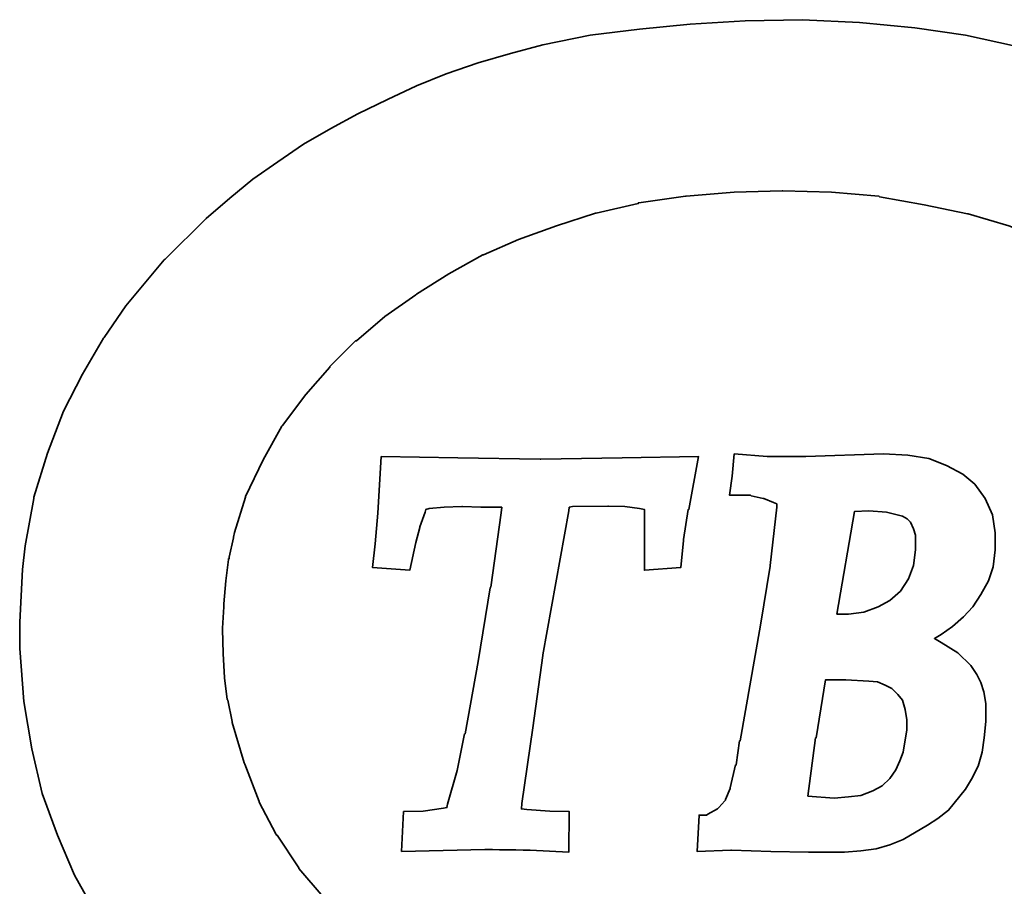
# Model space of a CAD drawing. Header units: millimetres. Extents: x 4 to 135, y 7 to 96.
# Tile 27 of 69: x 103.53 to 106.46, y 45.28 to 47.86. Entities that reach past the tile are written whole.
import ezdxf

# ---------------------------------------------------------------- set-up
doc = ezdxf.new("R2010")
doc.units = ezdxf.units.MM
doc.header["$LTSCALE"] = 0.1
doc.layers.get('0').update_dxf_attribs({"linetype": 'CONTINUOUS'})

# ---------------------------------------------------------------- blocks, each defined once
blk = doc.blocks.new('A$C06d8bffe')
at = {"lineweight": 35}
for points, knots in [([(3.8708, 2.7935), (3.8708, 2.7935), (4.3404, 3.0839), (4.3404, 3.0839), (4.3404, 3.0839), (4.3404, 3.0839), (4.274, 3.1683), (4.274, 3.1683), (4.274, 3.1683), (4.274, 3.1683), (4.1976, 3.2468), (4.1976, 3.2468), (4.1976, 3.2468), (4.1976, 3.2468), (4.1188, 3.3237), (4.1188, 3.3237), (4.1188, 3.3237), (4.1188, 3.3237), (4.038, 3.3922), (4.038, 3.3922), (4.038, 3.3922), (4.038, 3.3922), (3.9514, 3.4606), (3.9514, 3.4606), (3.9514, 3.4606), (3.9514, 3.4606), (3.9493, 3.4606), (3.9493, 3.4606), (3.9493, 3.4606), (3.9493, 3.4606), (3.8548, 3.519), (3.8548, 3.519), (3.8548, 3.519), (3.8548, 3.519), (3.8548, 3.5209), (3.8548, 3.5209), (3.8548, 3.5209), (3.8548, 3.5209), (3.7599, 3.5793), (3.7599, 3.5793), (3.7599, 3.5793), (3.7599, 3.5793), (3.6574, 3.6299), (3.6574, 3.6299), (3.6574, 3.6299), (3.6574, 3.6299), (3.5543, 3.6824), (3.5543, 3.6824), (3.5543, 3.6824), (3.5543, 3.6824), (3.4294, 3.7307), (3.4294, 3.7307), (3.4294, 3.7307), (3.4294, 3.7307), (3.2944, 3.7769), (3.2944, 3.7769), (3.2944, 3.7769), (3.2944, 3.7769), (3.1534, 3.8172), (3.1534, 3.8172), (3.1534, 3.8172), (3.1534, 3.8172), (3.0046, 3.8493), (3.0046, 3.8493), (3.0046, 3.8493), (3.0046, 3.8493), (2.8531, 3.8718), (2.8531, 3.8718), (2.8531, 3.8718), (2.8531, 3.8718), (2.6881, 3.8878), (2.6881, 3.8878), (2.6881, 3.8878), (2.6881, 3.8878), (2.5188, 3.8957), (2.5188, 3.8957), (2.5188, 3.8957), (2.5188, 3.8957), (2.3475, 3.892), (2.3475, 3.892), (2.3475, 3.892), (2.3475, 3.892), (2.1841, 3.8819), (2.1841, 3.8819), (2.1841, 3.8819), (2.1841, 3.8819), (2.0329, 3.8676), (2.0329, 3.8676), (2.0329, 3.8676), (2.0329, 3.8676), (1.8859, 3.8493), (1.8859, 3.8493), (1.8859, 3.8493), (1.8859, 3.8493), (1.745, 3.8212), (1.745, 3.8212), (1.745, 3.8212), (1.745, 3.8212), (1.6482, 3.7952), (1.6482, 3.7952), (1.6482, 3.7952), (1.6482, 3.7952), (1.5516, 3.7668), (1.5516, 3.7668), (1.5516, 3.7668), (1.5516, 3.7668), (1.4566, 3.7345), (1.4566, 3.7345), (1.4566, 3.7345), (1.4566, 3.7345), (1.368, 3.6983), (1.368, 3.6983), (1.368, 3.6983), (1.368, 3.6983), (1.2815, 3.658), (1.2815, 3.658), (1.2815, 3.658), (1.2815, 3.658), (1.1929, 3.6156), (1.1929, 3.6156), (1.1929, 3.6156), (1.1929, 3.6156), (1.1122, 3.5713), (1.1122, 3.5713), (1.1122, 3.5713), (1.1122, 3.5713), (1.0316, 3.5249), (1.0316, 3.5249), (1.0316, 3.5249), (1.0316, 3.5249), (0.955, 3.4726), (0.955, 3.4726), (0.955, 3.4726), (0.955, 3.4726), (0.8804, 3.4203), (0.8804, 3.4203), (0.8804, 3.4203), (0.8804, 3.4203), (0.8119, 3.364), (0.8119, 3.364), (0.8119, 3.364), (0.8119, 3.364), (0.7414, 3.3035), (0.7414, 3.3035), (0.7414, 3.3035), (0.7414, 3.3035), (0.6185, 3.1824), (0.6185, 3.1824), (0.6185, 3.1824), (0.6185, 3.1824), (0.6162, 3.1805), (0.6162, 3.1805), (0.6162, 3.1805), (0.6162, 3.1805), (0.5016, 3.0436), (0.5016, 3.0436), (0.5016, 3.0436), (0.5016, 3.0436), (0.4369, 2.9486), (0.4369, 2.9486), (0.4369, 2.9486), (0.4369, 2.9486), (0.435, 2.9465), (0.435, 2.9465), (0.435, 2.9465), (0.435, 2.9465), (0.3726, 2.8399), (0.3726, 2.8399), (0.3726, 2.8399), (0.3726, 2.8399), (0.3159, 2.7292), (0.3159, 2.7292), (0.3159, 2.7292), (0.3159, 2.7292), (0.2676, 2.6042), (0.2676, 2.6042), (0.2676, 2.6042), (0.2676, 2.6042), (0.2273, 2.4732), (0.2273, 2.4732), (0.2273, 2.4732), (0.2273, 2.4732), (0.2273, 2.469), (0.2273, 2.469), (0.2273, 2.469), (0.2273, 2.469), (0.2013, 2.3279), (0.2013, 2.3279), (0.2013, 2.3279), (0.2013, 2.3279), (0.1933, 2.2575), (0.1933, 2.2575), (0.1933, 2.2575), (0.1933, 2.2575), (0.1891, 2.1788), (0.1891, 2.1788), (0.1891, 2.1788), (0.1891, 2.1788), (0.1851, 2.1002), (0.1851, 2.1002), (0.1851, 2.1002), (0.1851, 2.1002), (0.1851, 2.0217), (0.1851, 2.0217), (0.1851, 2.0217), (0.1851, 2.0217), (0.1971, 1.8646), (0.1971, 1.8646), (0.1971, 1.8646), (0.1971, 1.8646), (0.2214, 1.7233), (0.2214, 1.7233), (0.2214, 1.7233), (0.2214, 1.7233), (0.2517, 1.5904), (0.2517, 1.5904), (0.2517, 1.5904), (0.2517, 1.5904), (0.2981, 1.4656), (0.2981, 1.4656), (0.2981, 1.4656), (0.2981, 1.4656), (0.3485, 1.3466), (0.3485, 1.3466), (0.3485, 1.3466), (0.3485, 1.3466), (0.4087, 1.238), (0.4087, 1.238), (0.4087, 1.238), (0.4087, 1.238), (0.4713, 1.1332), (0.4713, 1.1332), (0.4713, 1.1332), (0.4713, 1.1332), (0.5478, 1.0385), (0.5478, 1.0385), (0.5478, 1.0385), (0.5478, 1.0385), (0.6244, 0.9455), (0.6244, 0.9455), (0.6244, 0.9455), (0.6244, 0.9455), (0.709, 0.8629), (0.709, 0.8629), (0.709, 0.8629), (0.709, 0.8629), (0.7956, 0.7783), (0.7956, 0.7783), (0.7956, 0.7783), (0.7956, 0.7783), (0.8884, 0.7058), (0.8884, 0.7058), (0.8884, 0.7058), (0.8884, 0.7058), (0.9871, 0.6334), (0.9871, 0.6334), (0.9871, 0.6334), (0.9871, 0.6334), (1.0921, 0.5689), (1.0921, 0.5689), (1.0921, 0.5689), (1.0921, 0.5689), (1.2007, 0.5103), (1.2007, 0.5103), (1.2007, 0.5103), (1.2007, 0.5103), (1.3176, 0.4557), (1.3176, 0.4557), (1.3176, 0.4557), (1.3176, 0.4557), (1.4365, 0.4055), (1.4365, 0.4055), (1.4365, 0.4055), (1.4365, 0.4055), (1.5654, 0.3652), (1.5654, 0.3652), (1.5654, 0.3652), (1.5654, 0.3652), (1.6965, 0.3291), (1.6965, 0.3291), (1.6965, 0.3291), (1.6965, 0.3291), (1.8355, 0.2968), (1.8355, 0.2968), (1.8355, 0.2968), (1.8355, 0.2968), (1.9764, 0.2787), (1.9764, 0.2787), (1.9764, 0.2787), (1.9764, 0.2787), (2.1297, 0.2585), (2.1297, 0.2585), (2.1297, 0.2585), (2.1297, 0.2585), (2.287, 0.2504), (2.287, 0.2504), (2.287, 0.2504), (2.287, 0.2504), (2.4483, 0.2464), (2.4483, 0.2464), (2.4483, 0.2464), (2.4483, 0.2464), (2.6114, 0.2504), (2.6114, 0.2504), (2.6114, 0.2504), (2.6114, 0.2504), (2.7687, 0.2625), (2.7687, 0.2625), (2.7687, 0.2625), (2.7687, 0.2625), (2.9178, 0.2787), (2.9178, 0.2787), (2.9178, 0.2787), (2.9178, 0.2787), (3.0606, 0.3008), (3.0606, 0.3008), (3.0606, 0.3008), (3.0606, 0.3008), (3.1996, 0.3329), (3.1996, 0.3329), (3.1996, 0.3329), (3.1996, 0.3329), (3.3328, 0.3694), (3.3328, 0.3694), (3.3328, 0.3694), (3.3328, 0.3694), (3.4579, 0.4116), (3.4579, 0.4116), (3.4579, 0.4116), (3.4579, 0.4116), (3.5827, 0.462), (3.5827, 0.462), (3.5827, 0.462), (3.5827, 0.462), (3.7522, 0.5425), (3.7522, 0.5425), (3.7522, 0.5425), (3.7522, 0.5425), (3.8345, 0.587), (3.8345, 0.587), (3.8345, 0.587), (3.8345, 0.587), (3.9113, 0.6334), (3.9113, 0.6334), (3.9113, 0.6334), (3.9113, 0.6334), (3.9859, 0.6855), (3.9859, 0.6855), (3.9859, 0.6855), (3.9859, 0.6855), (4.0581, 0.742), (4.0581, 0.742), (4.0581, 0.742), (4.0581, 0.742), (4.127, 0.7987), (4.127, 0.7987), (4.127, 0.7987), (4.127, 0.7987), (4.1915, 0.8591), (4.1915, 0.8591), (4.1915, 0.8591), (4.1915, 0.8591), (4.2761, 0.9438), (4.2761, 0.9438), (4.2761, 0.9438), (4.2761, 0.9438), (4.3143, 0.9841), (4.3143, 0.9841), (4.3143, 0.9841), (4.3143, 0.9841), (4.3425, 1.0141), (4.3425, 1.0141), (4.3425, 1.0141), (4.3425, 1.0141), (3.8708, 1.3064), (3.8708, 1.3064), (3.8708, 1.3064), (3.8708, 1.3064), (3.7981, 1.2357), (3.7981, 1.2357), (3.7981, 1.2357), (3.7981, 1.2357), (3.7179, 1.1674), (3.7179, 1.1674), (3.7179, 1.1674), (3.7179, 1.1674), (3.6289, 1.0988), (3.6289, 1.0988), (3.6289, 1.0988), (3.6289, 1.0988), (3.5365, 1.0343), (3.5365, 1.0343), (3.5365, 1.0343), (3.5365, 1.0343), (3.5344, 1.0322), (3.5344, 1.0322), (3.5344, 1.0322), (3.5344, 1.0322), (3.4376, 0.9757), (3.4376, 0.9757), (3.4376, 0.9757), (3.4376, 0.9757), (3.337, 0.9234), (3.337, 0.9234), (3.337, 0.9234), (3.337, 0.9234), (3.3349, 0.9234), (3.3349, 0.9234), (3.3349, 0.9234), (3.3349, 0.9234), (3.2261, 0.8749), (3.2261, 0.8749), (3.2261, 0.8749), (3.2261, 0.8749), (3.1131, 0.8346), (3.1131, 0.8346), (3.1131, 0.8346), (3.1131, 0.8346), (3.1112, 0.8346), (3.1112, 0.8346), (3.1112, 0.8346), (3.1112, 0.8346), (2.9901, 0.8003), (2.9901, 0.8003), (2.9901, 0.8003), (2.9901, 0.8003), (2.8594, 0.7743), (2.8594, 0.7743), (2.8594, 0.7743), (2.8594, 0.7743), (2.8573, 0.7722), (2.8573, 0.7722), (2.8573, 0.7722), (2.8573, 0.7722), (2.7183, 0.7562), (2.7183, 0.7562), (2.7183, 0.7562), (2.7183, 0.7562), (2.5793, 0.7441), (2.5793, 0.7441), (2.5793, 0.7441), (2.5793, 0.7441), (2.4321, 0.7399), (2.4321, 0.7399), (2.4321, 0.7399), (2.4321, 0.7399), (2.4302, 0.7399), (2.4302, 0.7399), (2.4302, 0.7399), (2.4302, 0.7399), (2.2851, 0.7483), (2.2851, 0.7483), (2.2851, 0.7483), (2.2851, 0.7483), (2.1438, 0.76), (2.1438, 0.76), (2.1438, 0.76), (2.1438, 0.76), (2.1419, 0.7621), (2.1419, 0.7621), (2.1419, 0.7621), (2.1419, 0.7621), (2.0026, 0.7863), (2.0026, 0.7863), (2.0026, 0.7863), (2.0026, 0.7863), (1.88, 0.8144), (1.88, 0.8144), (1.88, 0.8144), (1.88, 0.8144), (1.8779, 0.8144), (1.8779, 0.8144), (1.8779, 0.8144), (1.8779, 0.8144), (1.759, 0.8507), (1.759, 0.8507), (1.759, 0.8507), (1.759, 0.8507), (1.6482, 0.8911), (1.6482, 0.8911), (1.6482, 0.8911), (1.6482, 0.8911), (1.6461, 0.8911), (1.6461, 0.8911), (1.6461, 0.8911), (1.6461, 0.8911), (1.5415, 0.9415), (1.5415, 0.9415), (1.5415, 0.9415), (1.5415, 0.9415), (1.4424, 0.9959), (1.4424, 0.9959), (1.4424, 0.9959), (1.4424, 0.9959), (1.4407, 0.9959), (1.4407, 0.9959), (1.4407, 0.9959), (1.4407, 0.9959), (1.3437, 1.0563), (1.3437, 1.0563), (1.3437, 1.0563), (1.3437, 1.0563), (1.3437, 1.0584), (1.3437, 1.0584), (1.3437, 1.0584), (1.3437, 1.0584), (1.342, 1.0584), (1.342, 1.0584), (1.342, 1.0584), (1.342, 1.0584), (1.2529, 1.1271), (1.2529, 1.1271), (1.2529, 1.1271), (1.2529, 1.1271), (1.1685, 1.2014), (1.1685, 1.2014), (1.1685, 1.2014), (1.1685, 1.2014), (1.1664, 1.2033), (1.1664, 1.2033), (1.1664, 1.2033), (1.1664, 1.2033), (1.09, 1.2821), (1.09, 1.2821), (1.09, 1.2821), (1.09, 1.2821), (1.0175, 1.3667), (1.0175, 1.3667), (1.0175, 1.3667), (1.0175, 1.3667), (1.0175, 1.3686), (1.0175, 1.3686), (1.0175, 1.3686), (1.0175, 1.3686), (0.9529, 1.4656), (0.9529, 1.4656), (0.9529, 1.4656), (0.9529, 1.4656), (0.951, 1.4656), (0.951, 1.4656), (0.951, 1.4656), (0.951, 1.4656), (0.9489, 1.4694), (0.9489, 1.4694), (0.9489, 1.4694), (0.9489, 1.4694), (0.8985, 1.5641), (0.8985, 1.5641), (0.8985, 1.5641), (0.8985, 1.5641), (0.8985, 1.5662), (0.8985, 1.5662), (0.8985, 1.5662), (0.8985, 1.5662), (0.856, 1.6773), (0.856, 1.6773), (0.856, 1.6773), (0.856, 1.6773), (0.8539, 1.6811), (0.8539, 1.6811), (0.8539, 1.6811), (0.8539, 1.6811), (0.818, 1.802), (0.818, 1.802), (0.818, 1.802), (0.818, 1.802), (0.818, 1.8041), (0.818, 1.8041), (0.818, 1.8041), (0.818, 1.8041), (0.8056, 1.8684), (0.8056, 1.8684), (0.8056, 1.8684), (0.8056, 1.8684), (0.8035, 1.8705), (0.8035, 1.8705), (0.8035, 1.8705), (0.8035, 1.8705), (0.7956, 1.935), (0.7956, 1.935), (0.7956, 1.935), (0.7956, 1.935), (0.7918, 2.0074), (0.7918, 2.0074), (0.7918, 2.0074), (0.7918, 2.0074), (0.7895, 2.0801), (0.7895, 2.0801), (0.7895, 2.0801), (0.7895, 2.0801), (0.7895, 2.0822), (0.7895, 2.0822), (0.7895, 2.0822), (0.7895, 2.0822), (0.7935, 2.1467), (0.7935, 2.1467), (0.7935, 2.1467), (0.7935, 2.1467), (0.7935, 2.1548), (0.7935, 2.1548), (0.7935, 2.1548), (0.7935, 2.1548), (0.7996, 2.2233), (0.7996, 2.2233), (0.7996, 2.2233), (0.7996, 2.2233), (0.8077, 2.2876), (0.8077, 2.2876), (0.8077, 2.2876), (0.8077, 2.2876), (0.8077, 2.2899), (0.8077, 2.2899), (0.8077, 2.2899), (0.8077, 2.2899), (0.8098, 2.2899), (0.8098, 2.2899), (0.8098, 2.2899), (0.8098, 2.2899), (0.8098, 2.2939), (0.8098, 2.2939), (0.8098, 2.2939), (0.8098, 2.2939), (0.822, 2.3522), (0.822, 2.3522), (0.822, 2.3522), (0.822, 2.3522), (0.822, 2.3543), (0.822, 2.3543), (0.822, 2.3543), (0.822, 2.3543), (0.8258, 2.3682), (0.8258, 2.3682), (0.8258, 2.3682), (0.8258, 2.3682), (0.8584, 2.4732), (0.8584, 2.4732), (0.8584, 2.4732), (0.8584, 2.4732), (0.8584, 2.4751), (0.8584, 2.4751), (0.8584, 2.4751), (0.8584, 2.4751), (0.9106, 2.5841), (0.9106, 2.5841), (0.9106, 2.5841), (0.9106, 2.5841), (0.9669, 2.6849), (0.9669, 2.6849), (0.9669, 2.6849), (0.9669, 2.6849), (0.969, 2.6866), (0.969, 2.6866), (0.969, 2.6866), (0.969, 2.6866), (1.0377, 2.7794), (1.0377, 2.7794), (1.0377, 2.7794), (1.0377, 2.7794), (1.1101, 2.86), (1.1101, 2.86), (1.1101, 2.86), (1.1101, 2.86), (1.1101, 2.8621), (1.1101, 2.8621), (1.1101, 2.8621), (1.1101, 2.8621), (1.1866, 2.9386), (1.1866, 2.9386), (1.1866, 2.9386), (1.1866, 2.9386), (1.1887, 2.9386), (1.1887, 2.9386), (1.1887, 2.9386), (1.1887, 2.9386), (1.2731, 3.011), (1.2731, 3.011), (1.2731, 3.011), (1.2731, 3.011), (1.3659, 3.0755), (1.3659, 3.0755), (1.3659, 3.0755), (1.3659, 3.0755), (1.368, 3.0776), (1.368, 3.0776), (1.368, 3.0776), (1.368, 3.0776), (1.4648, 3.1381), (1.4648, 3.1381), (1.4648, 3.1381), (1.4648, 3.1381), (1.5654, 3.1946), (1.5654, 3.1946), (1.5654, 3.1946), (1.5654, 3.1946), (1.5675, 3.1946), (1.5675, 3.1946), (1.5675, 3.1946), (1.5675, 3.1946), (1.6721, 3.2408), (1.6721, 3.2408), (1.6721, 3.2408), (1.6721, 3.2408), (1.7853, 3.2811), (1.7853, 3.2811), (1.7853, 3.2811), (1.7853, 3.2811), (1.9018, 3.3195), (1.9018, 3.3195), (1.9018, 3.3195), (1.9018, 3.3195), (1.9039, 3.3195), (1.9039, 3.3195), (1.9039, 3.3195), (1.9039, 3.3195), (2.0291, 3.3476), (2.0291, 3.3476), (2.0291, 3.3476), (2.0291, 3.3476), (2.0291, 3.3497), (2.0291, 3.3497), (2.0291, 3.3497), (2.0291, 3.3497), (2.0312, 3.3497), (2.0312, 3.3497), (2.0312, 3.3497), (2.0312, 3.3497), (2.1702, 3.3699), (2.1702, 3.3699), (2.1702, 3.3699), (2.1702, 3.3699), (2.1719, 3.3699), (2.1719, 3.3699), (2.1719, 3.3699), (2.1719, 3.3699), (2.3153, 3.3819), (2.3153, 3.3819), (2.3153, 3.3819), (2.3153, 3.3819), (2.4583, 3.3859), (2.4583, 3.3859), (2.4583, 3.3859), (2.4583, 3.3859), (2.4604, 3.3859), (2.4604, 3.3859), (2.4604, 3.3859), (2.4604, 3.3859), (2.6053, 3.3819), (2.6053, 3.3819), (2.6053, 3.3819), (2.6053, 3.3819), (2.7465, 3.3699), (2.7465, 3.3699), (2.7465, 3.3699), (2.7465, 3.3699), (2.7486, 3.3678), (2.7486, 3.3678), (2.7486, 3.3678), (2.7486, 3.3678), (2.8813, 3.3439), (2.8813, 3.3439), (2.8813, 3.3439), (2.8813, 3.3439), (3.0102, 3.3174), (3.0102, 3.3174), (3.0102, 3.3174), (3.0102, 3.3174), (3.0123, 3.3174), (3.0123, 3.3174), (3.0123, 3.3174), (3.0123, 3.3174), (3.1333, 3.2811), (3.1333, 3.2811), (3.1333, 3.2811), (3.1333, 3.2811), (3.2299, 3.2452), (3.2299, 3.2452), (3.2299, 3.2452), (3.2299, 3.2452), (3.3269, 3.2048), (3.3269, 3.2048), (3.3269, 3.2048), (3.3269, 3.2048), (3.329, 3.2048), (3.329, 3.2048), (3.329, 3.2048), (3.329, 3.2048), (3.4176, 3.1582), (3.4176, 3.1582), (3.4176, 3.1582), (3.4176, 3.1582), (3.5062, 3.1057), (3.5062, 3.1057), (3.5062, 3.1057), (3.5062, 3.1057), (3.5062, 3.104), (3.5062, 3.104), (3.5062, 3.104), (3.5062, 3.104), (3.5869, 3.0515), (3.5869, 3.0515), (3.5869, 3.0515), (3.5869, 3.0515), (3.5888, 3.0515), (3.5888, 3.0515), (3.5888, 3.0515), (3.5888, 3.0515), (3.6633, 2.9932), (3.6633, 2.9932), (3.6633, 2.9932), (3.6633, 2.9932), (3.6654, 2.9909), (3.6654, 2.9909), (3.6654, 2.9909), (3.6654, 2.9909), (3.7381, 2.9285), (3.7381, 2.9285), (3.7381, 2.9285), (3.7381, 2.9285), (3.7398, 2.9264), (3.7398, 2.9264), (3.7398, 2.9264), (3.7398, 2.9264), (3.8044, 2.86), (3.8044, 2.86), (3.8044, 2.86), (3.8044, 2.86), (3.8406, 2.8218), (3.8406, 2.8218), (3.8406, 2.8218), (3.8406, 2.8218), (3.8708, 2.7935), (3.8708, 2.7935)], [0, 0, 0, 0, 0.004808, 0.004808, 0.004808, 0.004808, 0.009615, 0.009615, 0.009615, 0.009615, 0.014423, 0.014423, 0.014423, 0.014423, 0.019231, 0.019231, 0.019231, 0.019231, 0.024038, 0.024038, 0.024038, 0.024038, 0.028846, 0.028846, 0.028846, 0.028846, 0.033654, 0.033654, 0.033654, 0.033654, 0.038462, 0.038462, 0.038462, 0.038462, 0.043269, 0.043269, 0.043269, 0.043269, 0.048077, 0.048077, 0.048077, 0.048077, 0.052885, 0.052885, 0.052885, 0.052885, 0.057692, 0.057692, 0.057692, 0.057692, 0.0625, 0.0625, 0.0625, 0.0625, 0.067308, 0.067308, 0.067308, 0.067308, 0.072115, 0.072115, 0.072115, 0.072115, 0.076923, 0.076923, 0.076923, 0.076923, 0.081731, 0.081731, 0.081731, 0.081731, 0.086538, 0.086538, 0.086538, 0.086538, 0.091346, 0.091346, 0.091346, 0.091346, 0.096154, 0.096154, 0.096154, 0.096154, 0.100962, 0.100962, 0.100962, 0.100962, 0.105769, 0.105769, 0.105769, 0.105769, 0.110577, 0.110577, 0.110577, 0.110577, 0.115385, 0.115385, 0.115385, 0.115385, 0.120192, 0.120192, 0.120192, 0.120192, 0.125, 0.125, 0.125, 0.125, 0.129808, 0.129808, 0.129808, 0.129808, 0.134615, 0.134615, 0.134615, 0.134615, 0.139423, 0.139423, 0.139423, 0.139423, 0.144231, 0.144231, 0.144231, 0.144231, 0.149038, 0.149038, 0.149038, 0.149038, 0.153846, 0.153846, 0.153846, 0.153846, 0.158654, 0.158654, 0.158654, 0.158654, 0.163462, 0.163462, 0.163462, 0.163462, 0.168269, 0.168269, 0.168269, 0.168269, 0.173077, 0.173077, 0.173077, 0.173077, 0.177885, 0.177885, 0.177885, 0.177885, 0.182692, 0.182692, 0.182692, 0.182692, 0.1875, 0.1875, 0.1875, 0.1875, 0.192308, 0.192308, 0.192308, 0.192308, 0.197115, 0.197115, 0.197115, 0.197115, 0.201923, 0.201923, 0.201923, 0.201923, 0.206731, 0.206731, 0.206731, 0.206731, 0.211538, 0.211538, 0.211538, 0.211538, 0.216346, 0.216346, 0.216346, 0.216346, 0.221154, 0.221154, 0.221154, 0.221154, 0.225962, 0.225962, 0.225962, 0.225962, 0.230769, 0.230769, 0.230769, 0.230769, 0.235577, 0.235577, 0.235577, 0.235577, 0.240385, 0.240385, 0.240385, 0.240385, 0.245192, 0.245192, 0.245192, 0.245192, 0.25, 0.25, 0.25, 0.25, 0.254808, 0.254808, 0.254808, 0.254808, 0.259615, 0.259615, 0.259615, 0.259615, 0.264423, 0.264423, 0.264423, 0.264423, 0.269231, 0.269231, 0.269231, 0.269231, 0.274038, 0.274038, 0.274038, 0.274038, 0.278846, 0.278846, 0.278846, 0.278846, 0.283654, 0.283654, 0.283654, 0.283654, 0.288462, 0.288462, 0.288462, 0.288462, 0.293269, 0.293269, 0.293269, 0.293269, 0.298077, 0.298077, 0.298077, 0.298077, 0.302885, 0.302885, 0.302885, 0.302885, 0.307692, 0.307692, 0.307692, 0.307692, 0.3125, 0.3125, 0.3125, 0.3125, 0.317308, 0.317308, 0.317308, 0.317308, 0.322115, 0.322115, 0.322115, 0.322115, 0.326923, 0.326923, 0.326923, 0.326923, 0.331731, 0.331731, 0.331731, 0.331731, 0.336538, 0.336538, 0.336538, 0.336538, 0.341346, 0.341346, 0.341346, 0.341346, 0.346154, 0.346154, 0.346154, 0.346154, 0.350962, 0.350962, 0.350962, 0.350962, 0.355769, 0.355769, 0.355769, 0.355769, 0.360577, 0.360577, 0.360577, 0.360577, 0.365385, 0.365385, 0.365385, 0.365385, 0.370192, 0.370192, 0.370192, 0.370192, 0.375, 0.375, 0.375, 0.375, 0.379808, 0.379808, 0.379808, 0.379808, 0.384615, 0.384615, 0.384615, 0.384615, 0.389423, 0.389423, 0.389423, 0.389423, 0.394231, 0.394231, 0.394231, 0.394231, 0.399038, 0.399038, 0.399038, 0.399038, 0.403846, 0.403846, 0.403846, 0.403846, 0.408654, 0.408654, 0.408654, 0.408654, 0.413462, 0.413462, 0.413462, 0.413462, 0.418269, 0.418269, 0.418269, 0.418269, 0.423077, 0.423077, 0.423077, 0.423077, 0.427885, 0.427885, 0.427885, 0.427885, 0.432692, 0.432692, 0.432692, 0.432692, 0.4375, 0.4375, 0.4375, 0.4375, 0.442308, 0.442308, 0.442308, 0.442308, 0.447115, 0.447115, 0.447115, 0.447115, 0.451923, 0.451923, 0.451923, 0.451923, 0.456731, 0.456731, 0.456731, 0.456731, 0.461538, 0.461538, 0.461538, 0.461538, 0.466346, 0.466346, 0.466346, 0.466346, 0.471154, 0.471154, 0.471154, 0.471154, 0.475962, 0.475962, 0.475962, 0.475962, 0.480769, 0.480769, 0.480769, 0.480769, 0.485577, 0.485577, 0.485577, 0.485577, 0.490385, 0.490385, 0.490385, 0.490385, 0.495192, 0.495192, 0.495192, 0.495192, 0.5, 0.5, 0.5, 0.5, 0.504808, 0.504808, 0.504808, 0.504808, 0.509615, 0.509615, 0.509615, 0.509615, 0.514423, 0.514423, 0.514423, 0.514423, 0.519231, 0.519231, 0.519231, 0.519231, 0.524038, 0.524038, 0.524038, 0.524038, 0.528846, 0.528846, 0.528846, 0.528846, 0.533654, 0.533654, 0.533654, 0.533654, 0.538462, 0.538462, 0.538462, 0.538462, 0.543269, 0.543269, 0.543269, 0.543269, 0.548077, 0.548077, 0.548077, 0.548077, 0.552885, 0.552885, 0.552885, 0.552885, 0.557692, 0.557692, 0.557692, 0.557692, 0.5625, 0.5625, 0.5625, 0.5625, 0.567308, 0.567308, 0.567308, 0.567308, 0.572115, 0.572115, 0.572115, 0.572115, 0.576923, 0.576923, 0.576923, 0.576923, 0.581731, 0.581731, 0.581731, 0.581731, 0.586538, 0.586538, 0.586538, 0.586538, 0.591346, 0.591346, 0.591346, 0.591346, 0.596154, 0.596154, 0.596154, 0.596154, 0.600962, 0.600962, 0.600962, 0.600962, 0.605769, 0.605769, 0.605769, 0.605769, 0.610577, 0.610577, 0.610577, 0.610577, 0.615385, 0.615385, 0.615385, 0.615385, 0.620192, 0.620192, 0.620192, 0.620192, 0.625, 0.625, 0.625, 0.625, 0.629808, 0.629808, 0.629808, 0.629808, 0.634615, 0.634615, 0.634615, 0.634615, 0.639423, 0.639423, 0.639423, 0.639423, 0.644231, 0.644231, 0.644231, 0.644231, 0.649038, 0.649038, 0.649038, 0.649038, 0.653846, 0.653846, 0.653846, 0.653846, 0.658654, 0.658654, 0.658654, 0.658654, 0.663462, 0.663462, 0.663462, 0.663462, 0.668269, 0.668269, 0.668269, 0.668269, 0.673077, 0.673077, 0.673077, 0.673077, 0.677885, 0.677885, 0.677885, 0.677885, 0.682692, 0.682692, 0.682692, 0.682692, 0.6875, 0.6875, 0.6875, 0.6875, 0.692308, 0.692308, 0.692308, 0.692308, 0.697115, 0.697115, 0.697115, 0.697115, 0.701923, 0.701923, 0.701923, 0.701923, 0.706731, 0.706731, 0.706731, 0.706731, 0.711538, 0.711538, 0.711538, 0.711538, 0.716346, 0.716346, 0.716346, 0.716346, 0.721154, 0.721154, 0.721154, 0.721154, 0.725962, 0.725962, 0.725962, 0.725962, 0.730769, 0.730769, 0.730769, 0.730769, 0.735577, 0.735577, 0.735577, 0.735577, 0.740385, 0.740385, 0.740385, 0.740385, 0.745192, 0.745192, 0.745192, 0.745192, 0.75, 0.75, 0.75, 0.75, 0.754808, 0.754808, 0.754808, 0.754808, 0.759615, 0.759615, 0.759615, 0.759615, 0.764423, 0.764423, 0.764423, 0.764423, 0.769231, 0.769231, 0.769231, 0.769231, 0.774038, 0.774038, 0.774038, 0.774038, 0.778846, 0.778846, 0.778846, 0.778846, 0.783654, 0.783654, 0.783654, 0.783654, 0.788462, 0.788462, 0.788462, 0.788462, 0.793269, 0.793269, 0.793269, 0.793269, 0.798077, 0.798077, 0.798077, 0.798077, 0.802885, 0.802885, 0.802885, 0.802885, 0.807692, 0.807692, 0.807692, 0.807692, 0.8125, 0.8125, 0.8125, 0.8125, 0.817308, 0.817308, 0.817308, 0.817308, 0.822115, 0.822115, 0.822115, 0.822115, 0.826923, 0.826923, 0.826923, 0.826923, 0.831731, 0.831731, 0.831731, 0.831731, 0.836538, 0.836538, 0.836538, 0.836538, 0.841346, 0.841346, 0.841346, 0.841346, 0.846154, 0.846154, 0.846154, 0.846154, 0.850962, 0.850962, 0.850962, 0.850962, 0.855769, 0.855769, 0.855769, 0.855769, 0.860577, 0.860577, 0.860577, 0.860577, 0.865385, 0.865385, 0.865385, 0.865385, 0.870192, 0.870192, 0.870192, 0.870192, 0.875, 0.875, 0.875, 0.875, 0.879808, 0.879808, 0.879808, 0.879808, 0.884615, 0.884615, 0.884615, 0.884615, 0.889423, 0.889423, 0.889423, 0.889423, 0.894231, 0.894231, 0.894231, 0.894231, 0.899038, 0.899038, 0.899038, 0.899038, 0.903846, 0.903846, 0.903846, 0.903846, 0.908654, 0.908654, 0.908654, 0.908654, 0.913462, 0.913462, 0.913462, 0.913462, 0.918269, 0.918269, 0.918269, 0.918269, 0.923077, 0.923077, 0.923077, 0.923077, 0.927885, 0.927885, 0.927885, 0.927885, 0.932692, 0.932692, 0.932692, 0.932692, 0.9375, 0.9375, 0.9375, 0.9375, 0.942308, 0.942308, 0.942308, 0.942308, 0.947115, 0.947115, 0.947115, 0.947115, 0.951923, 0.951923, 0.951923, 0.951923, 0.956731, 0.956731, 0.956731, 0.956731, 0.961538, 0.961538, 0.961538, 0.961538, 0.966346, 0.966346, 0.966346, 0.966346, 0.971154, 0.971154, 0.971154, 0.971154, 0.975962, 0.975962, 0.975962, 0.975962, 0.980769, 0.980769, 0.980769, 0.980769, 0.985577, 0.985577, 0.985577, 0.985577, 0.990385, 0.990385, 0.990385, 0.990385, 0.995192, 0.995192, 0.995192, 0.995192, 1, 1, 1, 1]), ([(1.263, 2.5942), (1.263, 2.5942), (1.2529, 2.4249), (1.2529, 2.4249), (1.2529, 2.4249), (1.2529, 2.4249), (1.2452, 2.3342), (1.2452, 2.3342), (1.2452, 2.3342), (1.2452, 2.3342), (1.237, 2.2634), (1.237, 2.2634), (1.237, 2.2634), (1.237, 2.2634), (1.3479, 2.2554), (1.3479, 2.2554), (1.3479, 2.2554), (1.3479, 2.2554), (1.3659, 2.338), (1.3659, 2.338), (1.3659, 2.338), (1.3659, 2.338), (1.3781, 2.3825), (1.3781, 2.3825), (1.3781, 2.3825), (1.3781, 2.3825), (1.3781, 2.3846), (1.3781, 2.3846), (1.3781, 2.3846), (1.3781, 2.3846), (1.3941, 2.4287), (1.3941, 2.4287), (1.3941, 2.4287), (1.3941, 2.4287), (1.3962, 2.4367), (1.3962, 2.4367), (1.3962, 2.4367), (1.3962, 2.4367), (1.4062, 2.4388), (1.4062, 2.4388), (1.4062, 2.4388), (1.4062, 2.4388), (1.4508, 2.4428), (1.4508, 2.4428), (1.4508, 2.4428), (1.4508, 2.4428), (1.5028, 2.4451), (1.5028, 2.4451), (1.5028, 2.4451), (1.5028, 2.4451), (1.5052, 2.4451), (1.5052, 2.4451), (1.5052, 2.4451), (1.5052, 2.4451), (1.5595, 2.4428), (1.5595, 2.4428), (1.5595, 2.4428), (1.5595, 2.4428), (1.6036, 2.4428), (1.6036, 2.4428), (1.6036, 2.4428), (1.6036, 2.4428), (1.6221, 2.4428), (1.6221, 2.4428), (1.6221, 2.4428), (1.6221, 2.4428), (1.62, 2.4266), (1.62, 2.4266), (1.62, 2.4266), (1.62, 2.4266), (1.5896, 2.205), (1.5896, 2.205), (1.5896, 2.205), (1.5896, 2.205), (1.5875, 2.2031), (1.5875, 2.2031), (1.5875, 2.2031), (1.5875, 2.2031), (1.5516, 1.9833), (1.5516, 1.9833), (1.5516, 1.9833), (1.5516, 1.9833), (1.5129, 1.7676), (1.5129, 1.7676), (1.5129, 1.7676), (1.5129, 1.7676), (1.5112, 1.7676), (1.5112, 1.7676), (1.5112, 1.7676), (1.5112, 1.7676), (1.489, 1.6588), (1.489, 1.6588), (1.489, 1.6588), (1.489, 1.6588), (1.4608, 1.558), (1.4608, 1.558), (1.4608, 1.558), (1.4608, 1.558), (1.4587, 1.5479), (1.4587, 1.5479), (1.4587, 1.5479), (1.4587, 1.5479), (1.4487, 1.5463), (1.4487, 1.5463), (1.4487, 1.5463), (1.4487, 1.5463), (1.3882, 1.5379), (1.3882, 1.5379), (1.3882, 1.5379), (1.3882, 1.5379), (1.3296, 1.5362), (1.3296, 1.5362), (1.3296, 1.5362), (1.3296, 1.5362), (1.3235, 1.4173), (1.3235, 1.4173), (1.3235, 1.4173), (1.3235, 1.4173), (1.5717, 1.4232), (1.5717, 1.4232), (1.5717, 1.4232), (1.5717, 1.4232), (1.5734, 1.4232), (1.5734, 1.4232), (1.5734, 1.4232), (1.5734, 1.4232), (1.7065, 1.4211), (1.7065, 1.4211), (1.7065, 1.4211), (1.7065, 1.4211), (1.8216, 1.415), (1.8216, 1.415), (1.8216, 1.415), (1.8216, 1.415), (1.8233, 1.5362), (1.8233, 1.5362), (1.8233, 1.5362), (1.8233, 1.5362), (1.7651, 1.5379), (1.7651, 1.5379), (1.7651, 1.5379), (1.7651, 1.5379), (1.6965, 1.5421), (1.6965, 1.5421), (1.6965, 1.5421), (1.6965, 1.5421), (1.6805, 1.5442), (1.6805, 1.5442), (1.6805, 1.5442), (1.6805, 1.5442), (1.6822, 1.5601), (1.6822, 1.5601), (1.6822, 1.5601), (1.6822, 1.5601), (1.7145, 1.7859), (1.7145, 1.7859), (1.7145, 1.7859), (1.7145, 1.7859), (1.745, 2.0015), (1.745, 2.0015), (1.745, 2.0015), (1.745, 2.0015), (1.745, 2.0036), (1.745, 2.0036), (1.745, 2.0036), (1.745, 2.0036), (1.8216, 2.4327), (1.8216, 2.4327), (1.8216, 2.4327), (1.8216, 2.4327), (1.8233, 2.4428), (1.8233, 2.4428), (1.8233, 2.4428), (1.8233, 2.4428), (1.8334, 2.4451), (1.8334, 2.4451), (1.8334, 2.4451), (1.8334, 2.4451), (1.9384, 2.4467), (1.9384, 2.4467), (1.9384, 2.4467), (1.9384, 2.4467), (1.9405, 2.4467), (1.9405, 2.4467), (1.9405, 2.4467), (1.9405, 2.4467), (1.9888, 2.4451), (1.9888, 2.4451), (1.9888, 2.4451), (1.9888, 2.4451), (2.0329, 2.4388), (2.0329, 2.4388), (2.0329, 2.4388), (2.0329, 2.4388), (2.0472, 2.4367), (2.0472, 2.4367), (2.0472, 2.4367), (2.0472, 2.4367), (2.0472, 2.4226), (2.0472, 2.4226), (2.0472, 2.4226), (2.0472, 2.4226), (2.0472, 2.33), (2.0472, 2.33), (2.0472, 2.33), (2.0472, 2.33), (2.0472, 2.2554), (2.0472, 2.2554), (2.0472, 2.2554), (2.0472, 2.2554), (2.1559, 2.2634), (2.1559, 2.2634), (2.1559, 2.2634), (2.1559, 2.2634), (2.1639, 2.3443), (2.1639, 2.3443), (2.1639, 2.3443), (2.1639, 2.3443), (2.1639, 2.3464), (2.1639, 2.3464), (2.1639, 2.3464), (2.1639, 2.3464), (2.1782, 2.4367), (2.1782, 2.4367), (2.1782, 2.4367), (2.1782, 2.4367), (2.1803, 2.4367), (2.1803, 2.4367), (2.1803, 2.4367), (2.1803, 2.4367), (2.2084, 2.5942), (2.2084, 2.5942), (2.2084, 2.5942), (2.2084, 2.5942), (1.9808, 2.59), (1.9808, 2.59), (1.9808, 2.59), (1.9808, 2.59), (1.7389, 2.586), (1.7389, 2.586), (1.7389, 2.586), (1.7389, 2.586), (1.7368, 2.586), (1.7368, 2.586), (1.7368, 2.586), (1.7368, 2.586), (1.4911, 2.59), (1.4911, 2.59), (1.4911, 2.59), (1.4911, 2.59), (1.263, 2.5942), (1.263, 2.5942)], [0, 0, 0, 0, 0.015873, 0.015873, 0.015873, 0.015873, 0.031746, 0.031746, 0.031746, 0.031746, 0.047619, 0.047619, 0.047619, 0.047619, 0.063492, 0.063492, 0.063492, 0.063492, 0.079365, 0.079365, 0.079365, 0.079365, 0.095238, 0.095238, 0.095238, 0.095238, 0.111111, 0.111111, 0.111111, 0.111111, 0.126984, 0.126984, 0.126984, 0.126984, 0.142857, 0.142857, 0.142857, 0.142857, 0.15873, 0.15873, 0.15873, 0.15873, 0.174603, 0.174603, 0.174603, 0.174603, 0.190476, 0.190476, 0.190476, 0.190476, 0.206349, 0.206349, 0.206349, 0.206349, 0.222222, 0.222222, 0.222222, 0.222222, 0.238095, 0.238095, 0.238095, 0.238095, 0.253968, 0.253968, 0.253968, 0.253968, 0.269841, 0.269841, 0.269841, 0.269841, 0.285714, 0.285714, 0.285714, 0.285714, 0.301587, 0.301587, 0.301587, 0.301587, 0.31746, 0.31746, 0.31746, 0.31746, 0.333333, 0.333333, 0.333333, 0.333333, 0.349206, 0.349206, 0.349206, 0.349206, 0.365079, 0.365079, 0.365079, 0.365079, 0.380952, 0.380952, 0.380952, 0.380952, 0.396825, 0.396825, 0.396825, 0.396825, 0.412698, 0.412698, 0.412698, 0.412698, 0.428571, 0.428571, 0.428571, 0.428571, 0.444444, 0.444444, 0.444444, 0.444444, 0.460317, 0.460317, 0.460317, 0.460317, 0.47619, 0.47619, 0.47619, 0.47619, 0.492063, 0.492063, 0.492063, 0.492064, 0.507937, 0.507937, 0.507937, 0.507937, 0.52381, 0.52381, 0.52381, 0.52381, 0.539683, 0.539683, 0.539683, 0.539683, 0.555556, 0.555556, 0.555556, 0.555556, 0.571429, 0.571429, 0.571429, 0.571429, 0.587302, 0.587302, 0.587302, 0.587302, 0.603175, 0.603175, 0.603175, 0.603175, 0.619048, 0.619048, 0.619048, 0.619048, 0.634921, 0.634921, 0.634921, 0.634921, 0.650794, 0.650794, 0.650794, 0.650794, 0.666667, 0.666667, 0.666667, 0.666667, 0.68254, 0.68254, 0.68254, 0.68254, 0.698413, 0.698413, 0.698413, 0.698413, 0.714286, 0.714286, 0.714286, 0.714286, 0.730159, 0.730159, 0.730159, 0.730159, 0.746032, 0.746032, 0.746032, 0.746032, 0.761905, 0.761905, 0.761905, 0.761905, 0.777778, 0.777778, 0.777778, 0.777778, 0.793651, 0.793651, 0.793651, 0.793651, 0.809524, 0.809524, 0.809524, 0.809524, 0.825397, 0.825397, 0.825397, 0.825397, 0.84127, 0.84127, 0.84127, 0.84127, 0.857143, 0.857143, 0.857143, 0.857143, 0.873016, 0.873016, 0.873016, 0.873016, 0.888889, 0.888889, 0.888889, 0.888889, 0.904762, 0.904762, 0.904762, 0.904762, 0.920635, 0.920635, 0.920635, 0.920635, 0.936508, 0.936508, 0.936508, 0.936508, 0.952381, 0.952381, 0.952381, 0.952381, 0.968254, 0.968254, 0.968254, 0.968254, 0.984127, 0.984127, 0.984127, 0.984127, 1, 1, 1, 1]), ([(3.093, 2.3665), (3.093, 2.3665), (3.085, 2.4207), (3.085, 2.4207), (3.085, 2.4207), (3.085, 2.4207), (3.0627, 2.469), (3.0627, 2.469), (3.0627, 2.469), (3.0627, 2.469), (3.0325, 2.5114), (3.0325, 2.5114), (3.0325, 2.5114), (3.0325, 2.5114), (2.9964, 2.5417), (2.9964, 2.5417), (2.9964, 2.5417), (2.9964, 2.5417), (2.9481, 2.5677), (2.9481, 2.5677), (2.9481, 2.5677), (2.9481, 2.5677), (2.8956, 2.5879), (2.8956, 2.5879), (2.8956, 2.5879), (2.8956, 2.5879), (2.833, 2.5979), (2.833, 2.5979), (2.833, 2.5979), (2.833, 2.5979), (2.7603, 2.6021), (2.7603, 2.6021), (2.7603, 2.6021), (2.7603, 2.6021), (2.5289, 2.5942), (2.5289, 2.5942), (2.5289, 2.5942), (2.5289, 2.5942), (2.4138, 2.5942), (2.4138, 2.5942), (2.4138, 2.5942), (2.4138, 2.5942), (2.3153, 2.6021), (2.3153, 2.6021), (2.3153, 2.6021), (2.3153, 2.6021), (2.3092, 2.5358), (2.3092, 2.5358), (2.3092, 2.5358), (2.3092, 2.5358), (2.3008, 2.4791), (2.3008, 2.4791), (2.3008, 2.4791), (2.3008, 2.4791), (2.3613, 2.4791), (2.3613, 2.4791), (2.3613, 2.4791), (2.3613, 2.4791), (2.3634, 2.4791), (2.3634, 2.4791), (2.3634, 2.4791), (2.3634, 2.4791), (2.3655, 2.4772), (2.3655, 2.4772), (2.3655, 2.4772), (2.3655, 2.4772), (2.4019, 2.469), (2.4019, 2.469), (2.4019, 2.469), (2.4019, 2.469), (2.4037, 2.469), (2.4037, 2.469), (2.4037, 2.469), (2.4037, 2.469), (2.4321, 2.4568), (2.4321, 2.4568), (2.4321, 2.4568), (2.4321, 2.4568), (2.442, 2.453), (2.442, 2.453), (2.442, 2.453), (2.442, 2.453), (2.442, 2.4428), (2.442, 2.4428), (2.442, 2.4428), (2.442, 2.4428), (2.422, 2.2695), (2.422, 2.2695), (2.422, 2.2695), (2.422, 2.2695), (2.422, 2.2674), (2.422, 2.2674), (2.422, 2.2674), (2.422, 2.2674), (2.3937, 2.0921), (2.3937, 2.0921), (2.3937, 2.0921), (2.3937, 2.0921), (2.3332, 1.7474), (2.3332, 1.7474), (2.3332, 1.7474), (2.3332, 1.7474), (2.3313, 1.7474), (2.3313, 1.7474), (2.3313, 1.7474), (2.3313, 1.7474), (2.321, 1.675), (2.321, 1.675), (2.321, 1.675), (2.321, 1.675), (2.3193, 1.675), (2.3193, 1.675), (2.3193, 1.675), (2.3193, 1.675), (2.3029, 1.6067), (2.3029, 1.6067), (2.3029, 1.6067), (2.3029, 1.6067), (2.3029, 1.6046), (2.3029, 1.6046), (2.3029, 1.6046), (2.3029, 1.6046), (2.2891, 1.5723), (2.2891, 1.5723), (2.2891, 1.5723), (2.2891, 1.5723), (2.2891, 1.5702), (2.2891, 1.5702), (2.2891, 1.5702), (2.2891, 1.5702), (2.287, 1.5681), (2.287, 1.5681), (2.287, 1.5681), (2.287, 1.5681), (2.2689, 1.5479), (2.2689, 1.5479), (2.2689, 1.5479), (2.2689, 1.5479), (2.2668, 1.5463), (2.2668, 1.5463), (2.2668, 1.5463), (2.2668, 1.5463), (2.2649, 1.5442), (2.2649, 1.5442), (2.2649, 1.5442), (2.2649, 1.5442), (2.2364, 1.528), (2.2364, 1.528), (2.2364, 1.528), (2.2364, 1.528), (2.2324, 1.5259), (2.2324, 1.5259), (2.2324, 1.5259), (2.2324, 1.5259), (2.2286, 1.5259), (2.2286, 1.5259), (2.2286, 1.5259), (2.2286, 1.5259), (2.2105, 1.5259), (2.2105, 1.5259), (2.2105, 1.5259), (2.2105, 1.5259), (2.2045, 1.4173), (2.2045, 1.4173), (2.2045, 1.4173), (2.2045, 1.4173), (2.3053, 1.4211), (2.3053, 1.4211), (2.3053, 1.4211), (2.3053, 1.4211), (2.3071, 1.4211), (2.3071, 1.4211), (2.3071, 1.4211), (2.3071, 1.4211), (2.4239, 1.4173), (2.4239, 1.4173), (2.4239, 1.4173), (2.4239, 1.4173), (2.5369, 1.415), (2.5369, 1.415), (2.5369, 1.415), (2.5369, 1.415), (2.6436, 1.415), (2.6436, 1.415), (2.6436, 1.415), (2.6436, 1.415), (2.6921, 1.419), (2.6921, 1.419), (2.6921, 1.419), (2.6921, 1.419), (2.7385, 1.4251), (2.7385, 1.4251), (2.7385, 1.4251), (2.7385, 1.4251), (2.7788, 1.4375), (2.7788, 1.4375), (2.7788, 1.4375), (2.7788, 1.4375), (2.8191, 1.4532), (2.8191, 1.4532), (2.8191, 1.4532), (2.8191, 1.4532), (2.8916, 1.4959), (2.8916, 1.4959), (2.8916, 1.4959), (2.8916, 1.4959), (2.9218, 1.5158), (2.9218, 1.5158), (2.9218, 1.5158), (2.9218, 1.5158), (2.9539, 1.54), (2.9539, 1.54), (2.9539, 1.54), (2.9539, 1.54), (3.0046, 1.6025), (3.0046, 1.6025), (3.0046, 1.6025), (3.0046, 1.6025), (3.0224, 1.6328), (3.0224, 1.6328), (3.0224, 1.6328), (3.0224, 1.6328), (3.0426, 1.6712), (3.0426, 1.6712), (3.0426, 1.6712), (3.0426, 1.6712), (3.0547, 1.7134), (3.0547, 1.7134), (3.0547, 1.7134), (3.0547, 1.7134), (3.0606, 1.7558), (3.0606, 1.7558), (3.0606, 1.7558), (3.0606, 1.7558), (3.0648, 1.8041), (3.0648, 1.8041), (3.0648, 1.8041), (3.0648, 1.8041), (3.0648, 1.8583), (3.0648, 1.8583), (3.0648, 1.8583), (3.0648, 1.8583), (3.0589, 1.8926), (3.0589, 1.8926), (3.0589, 1.8926), (3.0589, 1.8926), (3.0505, 1.9209), (3.0505, 1.9209), (3.0505, 1.9209), (3.0505, 1.9209), (3.0388, 1.9451), (3.0388, 1.9451), (3.0388, 1.9451), (3.0388, 1.9451), (3.0203, 1.9715), (3.0203, 1.9715), (3.0203, 1.9715), (3.0203, 1.9715), (2.9821, 2.0095), (2.9821, 2.0095), (2.9821, 2.0095), (2.9821, 2.0095), (2.9319, 2.0398), (2.9319, 2.0398), (2.9319, 2.0398), (2.9319, 2.0398), (2.9117, 2.0519), (2.9117, 2.0519), (2.9117, 2.0519), (2.9117, 2.0519), (2.9319, 2.0641), (2.9319, 2.0641), (2.9319, 2.0641), (2.9319, 2.0641), (2.9661, 2.0881), (2.9661, 2.0881), (2.9661, 2.0881), (2.9661, 2.0881), (2.9985, 2.1166), (2.9985, 2.1166), (2.9985, 2.1166), (2.9985, 2.1166), (3.0264, 2.1467), (3.0264, 2.1467), (3.0264, 2.1467), (3.0264, 2.1467), (3.0505, 2.183), (3.0505, 2.183), (3.0505, 2.183), (3.0505, 2.183), (3.0728, 2.2233), (3.0728, 2.2233), (3.0728, 2.2233), (3.0728, 2.2233), (3.0871, 2.2657), (3.0871, 2.2657), (3.0871, 2.2657), (3.0871, 2.2657), (3.093, 2.3159), (3.093, 2.3159), (3.093, 2.3159), (3.093, 2.3159), (3.093, 2.3665), (3.093, 2.3665)], [0, 0, 0, 0, 0.013158, 0.013158, 0.013158, 0.013158, 0.026316, 0.026316, 0.026316, 0.026316, 0.039474, 0.039474, 0.039474, 0.039474, 0.052632, 0.052632, 0.052632, 0.052632, 0.065789, 0.065789, 0.065789, 0.065789, 0.078947, 0.078947, 0.078947, 0.078947, 0.092105, 0.092105, 0.092105, 0.092105, 0.105263, 0.105263, 0.105263, 0.105263, 0.118421, 0.118421, 0.118421, 0.118421, 0.131579, 0.131579, 0.131579, 0.131579, 0.144737, 0.144737, 0.144737, 0.144737, 0.157895, 0.157895, 0.157895, 0.157895, 0.171053, 0.171053, 0.171053, 0.171053, 0.184211, 0.184211, 0.184211, 0.184211, 0.197368, 0.197368, 0.197368, 0.197368, 0.210526, 0.210526, 0.210526, 0.210526, 0.223684, 0.223684, 0.223684, 0.223684, 0.236842, 0.236842, 0.236842, 0.236842, 0.25, 0.25, 0.25, 0.25, 0.263158, 0.263158, 0.263158, 0.263158, 0.276316, 0.276316, 0.276316, 0.276316, 0.289474, 0.289474, 0.289474, 0.289474, 0.302632, 0.302632, 0.302632, 0.302632, 0.315789, 0.315789, 0.315789, 0.315789, 0.328947, 0.328947, 0.328947, 0.328947, 0.342105, 0.342105, 0.342105, 0.342105, 0.355263, 0.355263, 0.355263, 0.355263, 0.368421, 0.368421, 0.368421, 0.368421, 0.381579, 0.381579, 0.381579, 0.381579, 0.394737, 0.394737, 0.394737, 0.394737, 0.407895, 0.407895, 0.407895, 0.407895, 0.421053, 0.421053, 0.421053, 0.421053, 0.434211, 0.434211, 0.434211, 0.434211, 0.447368, 0.447368, 0.447368, 0.447368, 0.460526, 0.460526, 0.460526, 0.460526, 0.473684, 0.473684, 0.473684, 0.473684, 0.486842, 0.486842, 0.486842, 0.486842, 0.5, 0.5, 0.5, 0.5, 0.513158, 0.513158, 0.513158, 0.513158, 0.526316, 0.526316, 0.526316, 0.526316, 0.539474, 0.539474, 0.539474, 0.539474, 0.552632, 0.552632, 0.552632, 0.552632, 0.565789, 0.565789, 0.565789, 0.565789, 0.578947, 0.578947, 0.578947, 0.578947, 0.592105, 0.592105, 0.592105, 0.592105, 0.605263, 0.605263, 0.605263, 0.605263, 0.618421, 0.618421, 0.618421, 0.618421, 0.631579, 0.631579, 0.631579, 0.631579, 0.644737, 0.644737, 0.644737, 0.644737, 0.657895, 0.657895, 0.657895, 0.657895, 0.671053, 0.671053, 0.671053, 0.671053, 0.684211, 0.684211, 0.684211, 0.684211, 0.697368, 0.697368, 0.697368, 0.697368, 0.710526, 0.710526, 0.710526, 0.710526, 0.723684, 0.723684, 0.723684, 0.723684, 0.736842, 0.736842, 0.736842, 0.736842, 0.75, 0.75, 0.75, 0.75, 0.763158, 0.763158, 0.763158, 0.763158, 0.776316, 0.776316, 0.776316, 0.776316, 0.789474, 0.789474, 0.789474, 0.789474, 0.802632, 0.802632, 0.802632, 0.802632, 0.815789, 0.815789, 0.815789, 0.815789, 0.828947, 0.828947, 0.828947, 0.828947, 0.842105, 0.842105, 0.842105, 0.842105, 0.855263, 0.855263, 0.855263, 0.855263, 0.868421, 0.868421, 0.868421, 0.868421, 0.881579, 0.881579, 0.881579, 0.881579, 0.894737, 0.894737, 0.894737, 0.894737, 0.907895, 0.907895, 0.907895, 0.907895, 0.921053, 0.921053, 0.921053, 0.921053, 0.934211, 0.934211, 0.934211, 0.934211, 0.947368, 0.947368, 0.947368, 0.947368, 0.960526, 0.960526, 0.960526, 0.960526, 0.973684, 0.973684, 0.973684, 0.973684, 0.986842, 0.986842, 0.986842, 0.986842, 1, 1, 1, 1]), ([(2.8552, 2.3159), (2.8552, 2.3159), (2.8552, 2.3602), (2.8552, 2.3602), (2.8552, 2.3602), (2.8552, 2.3602), (2.8494, 2.3783), (2.8494, 2.3783), (2.8494, 2.3783), (2.8494, 2.3783), (2.841, 2.3984), (2.841, 2.3984), (2.841, 2.3984), (2.841, 2.3984), (2.8311, 2.4085), (2.8311, 2.4085), (2.8311, 2.4085), (2.8311, 2.4085), (2.817, 2.4165), (2.817, 2.4165), (2.817, 2.4165), (2.817, 2.4165), (2.7687, 2.4287), (2.7687, 2.4287), (2.7687, 2.4287), (2.7687, 2.4287), (2.7162, 2.4327), (2.7162, 2.4327), (2.7162, 2.4327), (2.7162, 2.4327), (2.6738, 2.4308), (2.6738, 2.4308), (2.6738, 2.4308), (2.6738, 2.4308), (2.6213, 2.1246), (2.6213, 2.1246), (2.6213, 2.1246), (2.6213, 2.1246), (2.6557, 2.1246), (2.6557, 2.1246), (2.6557, 2.1246), (2.6557, 2.1246), (2.7019, 2.1307), (2.7019, 2.1307), (2.7019, 2.1307), (2.7019, 2.1307), (2.7446, 2.1467), (2.7446, 2.1467), (2.7446, 2.1467), (2.7446, 2.1467), (2.7788, 2.1649), (2.7788, 2.1649), (2.7788, 2.1649), (2.7788, 2.1649), (2.8107, 2.1931), (2.8107, 2.1931), (2.8107, 2.1931), (2.8107, 2.1931), (2.8351, 2.2292), (2.8351, 2.2292), (2.8351, 2.2292), (2.8351, 2.2292), (2.8494, 2.2695), (2.8494, 2.2695), (2.8494, 2.2695), (2.8494, 2.2695), (2.8552, 2.3159), (2.8552, 2.3159)], [0, 0, 0, 0, 0.058824, 0.058824, 0.058824, 0.058824, 0.117647, 0.117647, 0.117647, 0.117647, 0.176471, 0.176471, 0.176471, 0.176471, 0.235294, 0.235294, 0.235294, 0.235294, 0.294118, 0.294118, 0.294118, 0.294118, 0.352941, 0.352941, 0.352941, 0.352941, 0.411765, 0.411765, 0.411765, 0.411765, 0.470588, 0.470588, 0.470588, 0.470588, 0.529412, 0.529412, 0.529412, 0.529412, 0.588235, 0.588235, 0.588235, 0.588235, 0.647059, 0.647059, 0.647059, 0.647059, 0.705882, 0.705882, 0.705882, 0.705882, 0.764706, 0.764706, 0.764706, 0.764706, 0.823529, 0.823529, 0.823529, 0.823529, 0.882353, 0.882353, 0.882353, 0.882353, 0.941176, 0.941176, 0.941176, 0.941176, 1, 1, 1, 1]), ([(2.7969, 1.6609), (2.7969, 1.6609), (2.809, 1.6874), (2.809, 1.6874), (2.809, 1.6874), (2.809, 1.6874), (2.8191, 1.7134), (2.8191, 1.7134), (2.8191, 1.7134), (2.8191, 1.7134), (2.8292, 1.7798), (2.8292, 1.7798), (2.8292, 1.7798), (2.8292, 1.7798), (2.8292, 1.81), (2.8292, 1.81), (2.8292, 1.81), (2.8292, 1.81), (2.825, 1.8403), (2.825, 1.8403), (2.825, 1.8403), (2.825, 1.8403), (2.817, 1.8684), (2.817, 1.8684), (2.817, 1.8684), (2.817, 1.8684), (2.8027, 1.8848), (2.8027, 1.8848), (2.8027, 1.8848), (2.8027, 1.8848), (2.7849, 1.9028), (2.7849, 1.9028), (2.7849, 1.9028), (2.7849, 1.9028), (2.7647, 1.9129), (2.7647, 1.9129), (2.7647, 1.9129), (2.7647, 1.9129), (2.7423, 1.923), (2.7423, 1.923), (2.7423, 1.923), (2.7423, 1.923), (2.7162, 1.9251), (2.7162, 1.9251), (2.7162, 1.9251), (2.7162, 1.9251), (2.6476, 1.9289), (2.6476, 1.9289), (2.6476, 1.9289), (2.6476, 1.9289), (2.5873, 1.9289), (2.5873, 1.9289), (2.5873, 1.9289), (2.5873, 1.9289), (2.5591, 1.7558), (2.5591, 1.7558), (2.5591, 1.7558), (2.5591, 1.7558), (2.557, 1.7558), (2.557, 1.7558), (2.557, 1.7558), (2.557, 1.7558), (2.5348, 1.5824), (2.5348, 1.5824), (2.5348, 1.5824), (2.5348, 1.5824), (2.6133, 1.5765), (2.6133, 1.5765), (2.6133, 1.5765), (2.6133, 1.5765), (2.6557, 1.5803), (2.6557, 1.5803), (2.6557, 1.5803), (2.6557, 1.5803), (2.6921, 1.5845), (2.6921, 1.5845), (2.6921, 1.5845), (2.6921, 1.5845), (2.7284, 1.5983), (2.7284, 1.5983), (2.7284, 1.5983), (2.7284, 1.5983), (2.7565, 1.6126), (2.7565, 1.6126), (2.7565, 1.6126), (2.7565, 1.6126), (2.7788, 1.6349), (2.7788, 1.6349), (2.7788, 1.6349), (2.7788, 1.6349), (2.7969, 1.6609), (2.7969, 1.6609)], [0, 0, 0, 0, 0.043478, 0.043478, 0.043478, 0.043478, 0.086957, 0.086957, 0.086957, 0.086957, 0.130435, 0.130435, 0.130435, 0.130435, 0.173913, 0.173913, 0.173913, 0.173913, 0.217391, 0.217391, 0.217391, 0.217391, 0.26087, 0.26087, 0.26087, 0.26087, 0.304348, 0.304348, 0.304348, 0.304348, 0.347826, 0.347826, 0.347826, 0.347826, 0.391304, 0.391304, 0.391304, 0.391304, 0.434783, 0.434783, 0.434783, 0.434783, 0.478261, 0.478261, 0.478261, 0.478261, 0.521739, 0.521739, 0.521739, 0.521739, 0.565217, 0.565217, 0.565217, 0.565217, 0.608696, 0.608696, 0.608696, 0.608696, 0.652174, 0.652174, 0.652174, 0.652174, 0.695652, 0.695652, 0.695652, 0.695652, 0.73913, 0.73913, 0.73913, 0.73913, 0.782609, 0.782609, 0.782609, 0.782609, 0.826087, 0.826087, 0.826087, 0.826087, 0.869565, 0.869565, 0.869565, 0.869565, 0.913043, 0.913043, 0.913043, 0.913043, 0.956522, 0.956522, 0.956522, 0.956522, 1, 1, 1, 1])]:
    blk.add_open_spline(points, degree=3, knots=knots, dxfattribs=at)

msp = doc.modelspace()

# ---------------------------------------------------------------- block references
at = {"color": 0}
msp.add_blockref('A$C06d8bffe', (103.3417, 43.9658), dxfattribs=at)

doc.saveas('drawing.dxf')
